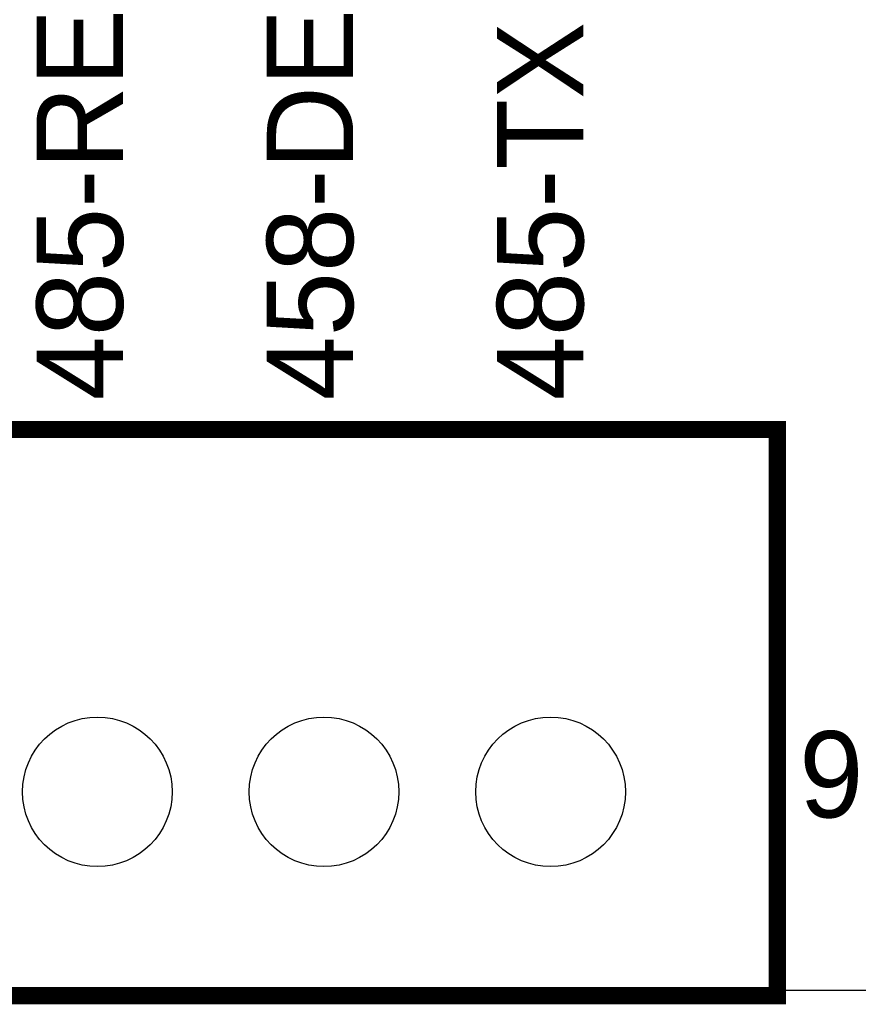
# Model space of a CAD drawing. Extents: x -119 to 465, y -80 to 330.
# Tile 4 of 22: x 21 to 29, y 0 to 9. Entities that reach past the tile are written whole.
import ezdxf

# ---------------------------------------------------------------- set-up
doc = ezdxf.new("R2010")
doc.units = 0
for name, color, linetype in [('BOARD_GEOMETRY_OUTLINE', 3, 'CONTINUOUS'), ('BOARD_GEOMETRY_SILKSCREEN_TOP', 1, 'CONTINUOUS'), ('PACKAGE_GEOMETRY_SILKSCREEN_TOP', 4, 'CONTINUOUS'), ('PIN_TOP', 5, 'CONTINUOUS')]:
    doc.layers.add(name, color=color, linetype=linetype)

msp = doc.modelspace()

# ---------------------------------------------------------------- linework, layer by layer
at = {"layer": 'BOARD_GEOMETRY_OUTLINE'}
msp.add_lwpolyline([(0.999998, 0), (128.999996, 0)], dxfattribs=at)
at = {"layer": 'PACKAGE_GEOMETRY_SILKSCREEN_TOP', "const_width": 0.1524}
msp.add_lwpolyline([(7.999984, -0.050038), (27.999944, -0.050038), (27.999944, 4.950206), (7.999984, 4.950206)], close=True, dxfattribs=at)
at = {"layer": 'PIN_TOP'}
for centre in [(21.999956, 1.75006), (23.999952, 1.75006), (25.999948, 1.75006)]:
    msp.add_circle(centre, 0.6604, dxfattribs=at)

# ---------------------------------------------------------------- texts
at = {"layer": 'BOARD_GEOMETRY_SILKSCREEN_TOP'}
for s, p in [('458-DE', (24.257, 5.207)), ('485-RE', (22.225, 5.207)), ('485-TX', (26.289, 5.207))]:
    msp.add_text(s, height=0.762, rotation=90, dxfattribs=at).set_placement(p)
at = {"layer": 'PACKAGE_GEOMETRY_SILKSCREEN_TOP'}
msp.add_text('9', height=0.762, dxfattribs=at).set_placement((28.194, 1.524))

doc.saveas('drawing.dxf')
